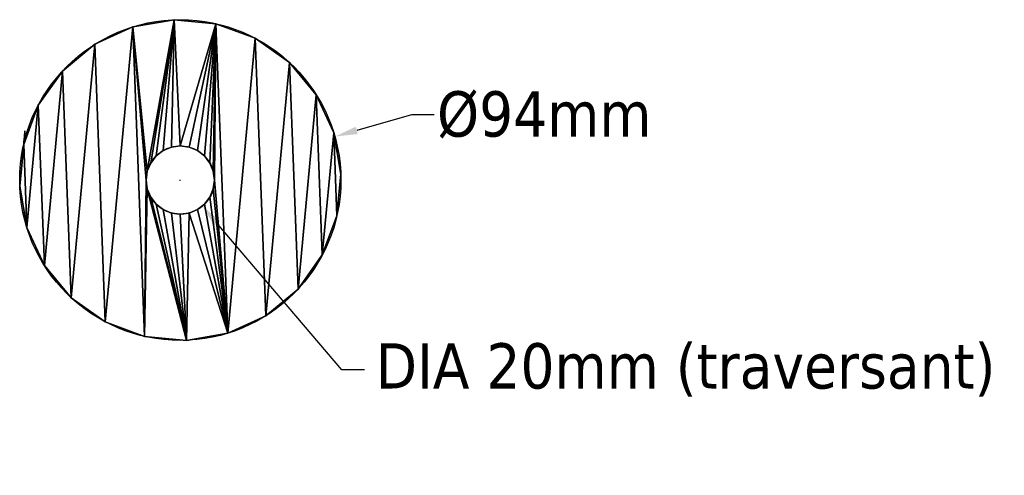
# Model space of a CAD drawing. Extents: x -97 to 191, y -136 to -3.
import ezdxf

# ---------------------------------------------------------------- set-up
doc = ezdxf.new("R2010")
doc.units = 0
doc.layers.get('0').update_dxf_attribs({"color": 13, "linetype": 'CONTINUOUS'})
doc.layers.get('DEFPOINTS').update_dxf_attribs({"linetype": 'CONTINUOUS'})
doc.styles.add('TAHOMA', font='tahoma.ttf')
doc.dimstyles.new('DIMSTYLE1', dxfattribs={"dimtxt": 13.27308051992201, "dimasz": 6.636540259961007, "dimexe": 6.636540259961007, "dimexo": 6.636540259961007, "dimgap": 1.327308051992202, "dimtad": 0, "dimtih": 1, "dimtoh": 1, "dimdec": 0, "dimzin": 0, "dimtxsty": 'TAHOMA', "dimcen": 0.09, "dimazin": 3, "dimtfac": 1, "dimtdec": 4, "dimtofl": 0, "dimtmove": 0, "dimatfit": 3, "dimtolj": 1, "dimtzin": 0})

# ---------------------------------------------------------------- blocks, each defined once
blk = doc.blocks.new('*D2')
at = {"color": 0}
for p, q in [((-50.45009659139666, -49.61955029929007), (-50.27009659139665, -49.61955029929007)), ((-50.36009659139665, -49.70955029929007), (-50.36009659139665, -49.52955029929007)), ((-3.112244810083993, -105.2590266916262), (-39.59151612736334, -62.3007232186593)), ((3.524295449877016, -105.2590266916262), (-3.112244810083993, -105.2590266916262))]:
    blk.add_line(p, q, dxfattribs=at)
blk.add_solid([(-38.7484009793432, -61.58476789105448), (-40.43463127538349, -63.01667854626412), (-43.88724809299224, -57.24203233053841)], dxfattribs=at)
at = {"layer": 'DEFPOINTS', "color": 0}
for p in [(-56.83294508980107, -41.99706826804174), (-43.88724809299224, -57.24203233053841)]:
    blk.add_point(p, dxfattribs=at)
at = {"color": 0, "insert": (97.52425169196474, -105.2590266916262), "char_height": 13.27308051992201, "attachment_point": 5, "style": 'TAHOMA'}
blk.add_mtext('\\A1;DIA 20mm (traversant)', dxfattribs=at)
blk = doc.blocks.new('*D3')
at = {"color": 0}
for p, q in [((17.29425030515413, -30.54725509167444), (1.26430757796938, -35.06622266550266)), ((23.93079056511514, -30.54725509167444), (17.29425030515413, -30.54725509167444)), ((-50.45009659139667, -49.61955029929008), (-50.27009659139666, -49.61955029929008)), ((-50.36009659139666, -49.70955029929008), (-50.36009659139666, -49.52955029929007))]:
    blk.add_line(p, q, dxfattribs=at)
blk.add_solid([(0.9641895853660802, -34.0016267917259), (1.564425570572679, -36.13081853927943), (-5.123267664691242, -36.86693062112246)], dxfattribs=at)
at = {"layer": 'DEFPOINTS', "color": 0}
for p in [(-5.123267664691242, -36.86693062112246), (-95.59692551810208, -62.37216997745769)]:
    blk.add_point(p, dxfattribs=at)
at = {"color": 0, "insert": (56.15119352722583, -30.54725509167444), "char_height": 13.27308051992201, "attachment_point": 5, "style": 'TAHOMA'}
blk.add_mtext('\\A1;%%c94mm', dxfattribs=at)

msp = doc.modelspace()

# ---------------------------------------------------------------- linework, layer by layer
for p, q in [((-52.13868331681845, -2.653215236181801, 135), (-52.13868331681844, -2.653215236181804, 635)), ((-64.2338614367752, -4.713886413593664, 135), (-64.23386143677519, -4.713886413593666, 635)), ((-39.92229745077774, -3.793222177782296, 135), (-39.92229745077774, -3.793222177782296, 635)), ((-28.41723034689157, -8.056217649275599, 135), (-28.41723034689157, -8.056217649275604, 635)), ((-75.38356540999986, -9.8348043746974, 135), (-75.38356540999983, -9.83480437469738, 635)), ((-18.40753331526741, -15.15168555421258, 135), (-18.40753331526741, -15.15168555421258, 635)), ((-84.82796133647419, -17.66698702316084, 135), (-84.82796133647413, -17.6669870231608, 635)), ((-10.57535066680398, -24.59608148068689, 135), (-10.57535066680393, -24.59608148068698, 635)), ((-91.92342924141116, -27.676684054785, 135), (-91.92342924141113, -27.67668405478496, 635)), ((-5.45443270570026, -35.74578545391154, 135), (-5.454432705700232, -35.74578545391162, 635)), ((-96.18642471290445, -39.18175115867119, 135), (-96.18642471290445, -39.18175115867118, 181)), ((-96.18642471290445, -39.18175115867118, 181), (-96.18642471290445, -39.18175115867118, 189)), ((-96.18642471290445, -39.18175115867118, 189), (-96.18642471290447, -39.18175115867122, 580.8874935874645)), ((-96.18642471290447, -39.18175115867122, 580.8874935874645), (-96.18642471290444, -39.18175115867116, 588.8874935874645)), ((-96.18642471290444, -39.18175115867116, 588.8874935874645), (-96.18642471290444, -39.18175115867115, 635)), ((-52.94828704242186, -39.96029203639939, 135), (-52.94828704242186, -39.96029203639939, 635)), ((-50.36009659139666, -39.61955029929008, 135), (-50.36009659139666, -39.61955029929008, 635)), ((-47.77190614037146, -39.96029203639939, 135), (-47.77190614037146, -39.96029203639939, 635)), ((-57.43116440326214, -42.54848248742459, 135), (-57.43116440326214, -42.54848248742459, 635)), ((-55.36009659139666, -40.95929626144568, 135), (-55.36009659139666, -40.95929626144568, 635)), ((-45.36009659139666, -40.95929626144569, 135), (-45.36009659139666, -40.95929626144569, 635)), ((-43.28902877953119, -42.54848248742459, 135), (-43.28902877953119, -42.54848248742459, 635)), ((-59.02035062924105, -44.61955029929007, 135), (-59.02035062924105, -44.61955029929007, 635)), ((-41.69984255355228, -44.61955029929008, 135), (-41.69984255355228, -44.61955029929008, 635)), ((-60.01935485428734, -47.03135984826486, 135), (-60.01935485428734, -47.03135984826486, 635)), ((-40.70083832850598, -47.03135984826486, 135), (-40.70083832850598, -47.03135984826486, 635)), ((-3.393761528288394, -47.84096357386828, 135), (-3.393761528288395, -47.84096357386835, 635)), ((-97.32643165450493, -51.3981370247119, 135), (-97.32643165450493, -51.39813702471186, 635)), ((-60.36009659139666, -49.61955029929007, 135), (-60.36009659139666, -49.61955029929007, 635)), ((-40.36009659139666, -49.61955029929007, 135), (-40.36009659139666, -49.61955029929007, 635)), ((-60.01935485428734, -52.20774075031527, 135), (-60.01935485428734, -52.20774075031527, 635)), ((-59.02035062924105, -54.61955029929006, 135), (-59.02035062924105, -54.61955029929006, 635)), ((-41.69984255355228, -54.61955029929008, 135), (-41.69984255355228, -54.61955029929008, 635)), ((-40.70083832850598, -52.20774075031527, 135), (-40.70083832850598, -52.20774075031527, 635)), ((-57.43116440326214, -56.69061811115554, 135), (-57.43116440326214, -56.69061811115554, 635)), ((-43.28902877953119, -56.69061811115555, 135), (-43.28902877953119, -56.69061811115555, 635)), ((-55.36009659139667, -58.27980433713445, 135), (-55.36009659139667, -58.27980433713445, 635)), ((-52.94828704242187, -59.27880856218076, 135), (-52.94828704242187, -59.27880856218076, 635)), ((-50.36009659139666, -59.61955029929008, 135), (-50.36009659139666, -59.61955029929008, 635)), ((-47.77190614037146, -59.27880856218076, 135), (-47.77190614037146, -59.27880856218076, 635)), ((-45.36009659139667, -58.27980433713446, 135), (-45.36009659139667, -58.27980433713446, 635)), ((-4.53376846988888, -60.05734943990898, 135), (-4.533768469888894, -60.05734943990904, 635)), ((-95.26576047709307, -63.49331514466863, 135), (-95.26576047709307, -63.49331514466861, 635)), ((-8.79676394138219, -71.56241654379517, 135), (-8.796763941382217, -71.5624165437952, 635)), ((-90.14484251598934, -74.64301911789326, 135), (-90.14484251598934, -74.64301911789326, 635)), ((-15.89223184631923, -81.57211357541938, 135), (-15.89223184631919, -81.57211357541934, 635)), ((-82.31265986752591, -84.08741504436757, 135), (-82.31265986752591, -84.08741504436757, 635)), ((-72.30296283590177, -91.18288294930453, 135), (-72.30296283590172, -91.18288294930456, 635)), ((-25.33662777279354, -89.40429622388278, 135), (-25.33662777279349, -89.40429622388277, 635)), ((-36.48633174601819, -94.5252141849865, 135), (-36.48633174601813, -94.52521418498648, 635)), ((-60.7978957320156, -95.44587842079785, 135), (-60.79789573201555, -95.44587842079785, 635)), ((-48.58150986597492, -96.58588536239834, 135), (-48.58150986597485, -96.58588536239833, 635))]:
    msp.add_line(p, q)
msp.add_polyline3d([(-96.18642471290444, -39.18175115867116, 588.8874935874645), (-96.28261654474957, -40.2125488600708, 588.7511968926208), (-96.37225306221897, -41.1730994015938, 588.3515952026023), (-96.44922568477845, -41.99794285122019, 587.7159207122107), (-96.50828885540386, -42.63086749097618, 586.8874935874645), (-96.54541751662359, -43.02874055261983, 585.9227697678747), (-96.55808141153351, -43.16444764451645, 584.8874935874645), (-96.54541751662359, -43.02874055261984, 583.8522174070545), (-96.50828885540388, -42.63086749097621, 582.8874935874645), (-96.44922568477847, -41.99794285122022, 582.0590664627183), (-96.37225306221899, -41.17309940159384, 581.4233919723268), (-96.28261654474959, -40.21254886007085, 581.0237902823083), (-96.18642471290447, -39.18175115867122, 580.8874935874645), (-96.09023288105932, -38.15095345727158, 581.0237902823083), (-96.00059636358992, -37.19040291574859, 581.4233919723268), (-95.92362374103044, -36.3655594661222, 582.0590664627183), (-95.86456057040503, -35.7326348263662, 582.8874935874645), (-95.82743190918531, -35.33476176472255, 583.8522174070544), (-95.81476801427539, -35.19905467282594, 584.8874935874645), (-95.82743190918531, -35.33476176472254, 585.9227697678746), (-95.86456057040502, -35.73263482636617, 586.8874935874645), (-95.92362374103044, -36.36555946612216, 587.7159207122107), (-96.0005963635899, -37.19040291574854, 588.3515952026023), (-96.09023288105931, -38.15095345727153, 588.7511968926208), (-96.18642471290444, -39.18175115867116, 588.8874935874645)], close=True)
for centre, radius in [((-50.36009659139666, -49.61955029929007, 135), 47), ((-50.36009659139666, -49.61955029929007, 635), 47), ((-50.36009659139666, -49.61955029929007, 135), 10), ((-50.36009659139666, -49.61955029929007, 635), 10)]:
    msp.add_circle(centre, radius)
at = {"extrusion": (0.9956741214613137, -0.0929141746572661, 0)}
msp.add_circle((-47.94933792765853, 185, -92.12979385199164), 4, dxfattribs=at)

# ---------------------------------------------------------------- dimensions: what is measured, and where the dimension line sits
at = {"color": 250}
dim = msp.add_diameter_dim_2p(p1=(-95.59692551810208, -62.37216997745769, 25), p2=(-5.123267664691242, -36.86693062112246, 25), dimstyle='DIMSTYLE1', override={"dimpost": 'mm'}, dxfattribs=at)
dim.commit()
dim.dimension.update_dxf_attribs({"geometry": '*D3', "text_midpoint": (56.15119352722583, -30.54725509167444, 25), "dimtype": 163})
dim = msp.add_diameter_dim_2p(p1=(-56.83294508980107, -41.99706826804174, 25), p2=(-43.88724809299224, -57.24203233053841, 25), text='DIA 20mm (traversant)', dimstyle='DIMSTYLE1', override={"dimpost": 'mm'}, dxfattribs=at)
dim.commit()
dim.dimension.update_dxf_attribs({"geometry": '*D2', "text_midpoint": (97.52425169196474, -105.2590266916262, 25), "dimtype": 163})

# ---------------------------------------------------------------- meshes
mesh = msp.add_polyface()
corners = [(-96.18642471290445, -39.18175115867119, 135), (-95.26576047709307, -63.49331514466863, 135), (-97.32643165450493, -51.3981370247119, 135), (-91.92342924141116, -27.676684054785, 135), (-90.14484251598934, -74.64301911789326, 135), (-84.82796133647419, -17.66698702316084, 135), (-82.31265986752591, -84.08741504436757, 135), (-75.38356540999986, -9.8348043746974, 135), (-72.30296283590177, -91.18288294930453, 135), (-64.2338614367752, -4.713886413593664, 135), (-60.7978957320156, -95.44587842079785, 135), (-60.36009659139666, -49.61955029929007, 135), (-60.01935485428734, -47.03135984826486, 135), (-52.13868331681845, -2.653215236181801, 135), (-59.02035062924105, -44.61955029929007, 135), (-57.43116440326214, -42.54848248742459, 135), (-55.36009659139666, -40.95929626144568, 135), (-52.94828704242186, -39.96029203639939, 135), (-50.36009659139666, -39.61955029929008, 135), (-39.92229745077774, -3.793222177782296, 135), (-47.77190614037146, -39.96029203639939, 135), (-45.36009659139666, -40.95929626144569, 135), (-43.28902877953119, -42.54848248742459, 135), (-41.69984255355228, -44.61955029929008, 135), (-40.70083832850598, -47.03135984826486, 135), (-40.36009659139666, -49.61955029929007, 135), (-60.01935485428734, -52.20774075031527, 135), (-48.58150986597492, -96.58588536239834, 135), (-59.02035062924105, -54.61955029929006, 135), (-57.43116440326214, -56.69061811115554, 135), (-55.36009659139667, -58.27980433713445, 135), (-52.94828704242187, -59.27880856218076, 135), (-50.36009659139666, -59.61955029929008, 135), (-47.77190614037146, -59.27880856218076, 135), (-36.48633174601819, -94.5252141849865, 135), (-45.36009659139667, -58.27980433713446, 135), (-43.28902877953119, -56.69061811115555, 135), (-41.69984255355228, -54.61955029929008, 135), (-40.70083832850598, -52.20774075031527, 135), (-28.41723034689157, -8.056217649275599, 135), (-25.33662777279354, -89.40429622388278, 135), (-18.40753331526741, -15.15168555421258, 135), (-15.89223184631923, -81.57211357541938, 135), (-10.57535066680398, -24.59608148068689, 135), (-8.79676394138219, -71.56241654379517, 135), (-5.45443270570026, -35.74578545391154, 135), (-4.53376846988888, -60.05734943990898, 135), (-3.393761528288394, -47.84096357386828, 135)]
mesh.append_faces([[corners[k] for k in face] for face in [(0, 1, 2), (46, 45, 47)]], dxfattribs={"vtx0": -1})
mesh.append_faces([[corners[k] for k in face] for face in [(1, 3, 4), (4, 5, 6), (6, 7, 8), (8, 9, 10), (11, 9, 12), (12, 13, 14), (14, 13, 15), (15, 13, 16), (16, 13, 17), (17, 13, 18), (18, 19, 20), (20, 19, 21), (21, 19, 22), (22, 19, 23), (23, 19, 24), (24, 19, 25), (10, 26, 27), (26, 10, 11), (27, 33, 34), (34, 39, 40), (40, 41, 42), (42, 43, 44), (44, 45, 46)]], dxfattribs={"vtx0": -1, "vtx1": -1})
mesh.append_faces([[corners[k] for k in face] for face in [(10, 9, 11), (34, 25, 19)]], dxfattribs={"vtx0": -1, "vtx1": -1, "vtx2": -1})
mesh.append_faces([[corners[k] for k in face] for face in [(1, 0, 3), (4, 3, 5), (6, 5, 7), (8, 7, 9), (12, 9, 13), (18, 13, 19), (27, 26, 28), (27, 28, 29), (27, 29, 30), (27, 30, 31), (27, 31, 32), (27, 32, 33), (34, 33, 35), (34, 35, 36), (34, 36, 37), (34, 37, 38), (34, 38, 25), (34, 19, 39), (40, 39, 41), (42, 41, 43), (44, 43, 45)]], dxfattribs={"vtx0": -1, "vtx2": -1})
mesh = msp.add_polyface()
corners = [(-60.79789573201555, -95.44587842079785, 635), (-60.01935485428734, -52.20774075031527, 635), (-60.36009659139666, -49.61955029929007, 635), (-48.58150986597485, -96.58588536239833, 635), (-59.02035062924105, -54.61955029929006, 635), (-57.43116440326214, -56.69061811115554, 635), (-55.36009659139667, -58.27980433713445, 635), (-52.94828704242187, -59.27880856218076, 635), (-50.36009659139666, -59.61955029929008, 635), (-47.77190614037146, -59.27880856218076, 635), (-36.48633174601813, -94.52521418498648, 635), (-45.36009659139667, -58.27980433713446, 635), (-43.28902877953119, -56.69061811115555, 635), (-41.69984255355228, -54.61955029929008, 635), (-40.70083832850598, -52.20774075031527, 635), (-40.36009659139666, -49.61955029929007, 635), (-39.92229745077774, -3.793222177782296, 635), (-28.41723034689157, -8.056217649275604, 635), (-25.33662777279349, -89.40429622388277, 635), (-18.40753331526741, -15.15168555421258, 635), (-15.89223184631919, -81.57211357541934, 635), (-10.57535066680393, -24.59608148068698, 635), (-8.796763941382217, -71.5624165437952, 635), (-5.454432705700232, -35.74578545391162, 635), (-4.533768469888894, -60.05734943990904, 635), (-3.393761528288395, -47.84096357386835, 635), (-95.26576047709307, -63.49331514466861, 635), (-96.18642471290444, -39.18175115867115, 635), (-97.32643165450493, -51.39813702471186, 635), (-91.92342924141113, -27.67668405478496, 635), (-90.14484251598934, -74.64301911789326, 635), (-84.82796133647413, -17.6669870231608, 635), (-82.31265986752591, -84.08741504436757, 635), (-75.38356540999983, -9.83480437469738, 635), (-72.30296283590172, -91.18288294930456, 635), (-64.23386143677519, -4.713886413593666, 635), (-60.01935485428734, -47.03135984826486, 635), (-52.13868331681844, -2.653215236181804, 635), (-59.02035062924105, -44.61955029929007, 635), (-57.43116440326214, -42.54848248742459, 635), (-55.36009659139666, -40.95929626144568, 635), (-52.94828704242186, -39.96029203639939, 635), (-50.36009659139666, -39.61955029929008, 635), (-47.77190614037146, -39.96029203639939, 635), (-45.36009659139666, -40.95929626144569, 635), (-43.28902877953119, -42.54848248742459, 635), (-41.69984255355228, -44.61955029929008, 635), (-40.70083832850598, -47.03135984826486, 635)]
mesh.append_faces([[corners[k] for k in face] for face in [(23, 24, 25), (26, 27, 28)]], dxfattribs={"vtx0": -1})
mesh.append_faces([[corners[k] for k in face] for face in [(1, 3, 4), (4, 3, 5), (5, 3, 6), (6, 3, 7), (7, 3, 8), (8, 3, 9), (9, 10, 11), (11, 10, 12), (12, 10, 13), (13, 10, 14), (14, 10, 15), (16, 10, 17), (17, 18, 19), (19, 20, 21), (21, 22, 23), (27, 26, 29), (29, 30, 31), (31, 32, 33), (33, 34, 35), (35, 36, 37), (37, 42, 16)]], dxfattribs={"vtx0": -1, "vtx1": -1})
mesh.append_faces([[corners[k] for k in face] for face in [(15, 10, 16), (35, 0, 2)]], dxfattribs={"vtx0": -1, "vtx1": -1, "vtx2": -1})
mesh.append_faces([[corners[k] for k in face] for face in [(0, 1, 2), (1, 0, 3), (9, 3, 10), (17, 10, 18), (19, 18, 20), (21, 20, 22), (23, 22, 24), (29, 26, 30), (31, 30, 32), (33, 32, 34), (35, 34, 0), (35, 2, 36), (37, 36, 38), (37, 38, 39), (37, 39, 40), (37, 40, 41), (37, 41, 42), (16, 42, 43), (16, 43, 44), (16, 44, 45), (16, 45, 46), (16, 46, 47), (16, 47, 15)]], dxfattribs={"vtx0": -1, "vtx2": -1})
mesh = msp.add_polyface()
corners = [(-64.23386143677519, -4.713886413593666, 635), (-52.13868331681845, -2.653215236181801, 135), (-64.2338614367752, -4.713886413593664, 135), (-52.13868331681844, -2.653215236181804, 635)]
mesh.append_faces([[corners[k] for k in face] for face in [(0, 1, 2), (1, 0, 3)]], dxfattribs={"vtx0": -1})
mesh = msp.add_polyface()
corners = [(-52.13868331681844, -2.653215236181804, 635), (-39.92229745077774, -3.793222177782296, 135), (-52.13868331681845, -2.653215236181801, 135), (-39.92229745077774, -3.793222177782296, 635)]
mesh.append_faces([[corners[k] for k in face] for face in [(0, 1, 2), (1, 0, 3)]], dxfattribs={"vtx0": -1})
mesh = msp.add_polyface()
corners = [(-75.38356540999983, -9.83480437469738, 635), (-64.2338614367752, -4.713886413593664, 135), (-75.38356540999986, -9.8348043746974, 135), (-64.23386143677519, -4.713886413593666, 635)]
mesh.append_faces([[corners[k] for k in face] for face in [(0, 1, 2), (1, 0, 3)]], dxfattribs={"vtx0": -1})
mesh = msp.add_polyface()
corners = [(-39.92229745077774, -3.793222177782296, 635), (-28.41723034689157, -8.056217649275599, 135), (-39.92229745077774, -3.793222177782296, 135), (-28.41723034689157, -8.056217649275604, 635)]
mesh.append_faces([[corners[k] for k in face] for face in [(0, 1, 2), (1, 0, 3)]], dxfattribs={"vtx0": -1})
mesh = msp.add_polyface()
corners = [(-28.41723034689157, -8.056217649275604, 635), (-18.40753331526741, -15.15168555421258, 135), (-28.41723034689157, -8.056217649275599, 135), (-18.40753331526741, -15.15168555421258, 635)]
mesh.append_faces([[corners[k] for k in face] for face in [(0, 1, 2), (1, 0, 3)]], dxfattribs={"vtx0": -1})
mesh = msp.add_polyface()
corners = [(-84.82796133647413, -17.6669870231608, 635), (-75.38356540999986, -9.8348043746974, 135), (-84.82796133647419, -17.66698702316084, 135), (-75.38356540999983, -9.83480437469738, 635)]
mesh.append_faces([[corners[k] for k in face] for face in [(0, 1, 2), (1, 0, 3)]], dxfattribs={"vtx0": -1})
mesh = msp.add_polyface()
corners = [(-10.57535066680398, -24.59608148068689, 135), (-18.40753331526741, -15.15168555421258, 635), (-10.57535066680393, -24.59608148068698, 635), (-18.40753331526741, -15.15168555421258, 135)]
mesh.append_faces([[corners[k] for k in face] for face in [(0, 1, 2), (1, 0, 3)]], dxfattribs={"vtx0": -1})
mesh = msp.add_polyface()
corners = [(-91.92342924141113, -27.67668405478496, 635), (-84.82796133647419, -17.66698702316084, 135), (-91.92342924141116, -27.676684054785, 135), (-84.82796133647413, -17.6669870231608, 635)]
mesh.append_faces([[corners[k] for k in face] for face in [(0, 1, 2), (1, 0, 3)]], dxfattribs={"vtx0": -1})
mesh = msp.add_polyface()
corners = [(-5.45443270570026, -35.74578545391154, 135), (-10.57535066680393, -24.59608148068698, 635), (-5.454432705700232, -35.74578545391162, 635), (-10.57535066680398, -24.59608148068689, 135)]
mesh.append_faces([[corners[k] for k in face] for face in [(0, 1, 2), (1, 0, 3)]], dxfattribs={"vtx0": -1})
mesh = msp.add_polyface()
corners = [(-96.18642471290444, -39.18175115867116, 588.8874935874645), (-96.18642471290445, -39.18175115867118, 189), (-96.18642471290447, -39.18175115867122, 580.8874935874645), (-96.18642471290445, -39.18175115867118, 181), (-91.92342924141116, -27.676684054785, 135), (-96.18642471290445, -39.18175115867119, 135), (-96.18642471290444, -39.18175115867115, 635), (-91.92342924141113, -27.67668405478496, 635)]
mesh.append_faces([[corners[k] for k in face] for face in [(0, 1, 2), (3, 4, 5), (4, 6, 7)]], dxfattribs={"vtx0": -1})
mesh.append_faces([[corners[k] for k in face] for face in [(1, 0, 3)]], dxfattribs={"vtx0": -1, "vtx1": -1})
mesh.append_faces([[corners[k] for k in face] for face in [(4, 3, 0)]], dxfattribs={"vtx0": -1, "vtx1": -1, "vtx2": -1})
mesh.append_faces([[corners[k] for k in face] for face in [(4, 0, 6)]], dxfattribs={"vtx0": -1, "vtx2": -1})
mesh = msp.add_polyface()
corners = [(-96.09023288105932, -38.15095345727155, 188.8637033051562), (-96.18642471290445, -39.18175115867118, 181), (-96.18642471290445, -39.18175115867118, 189), (-96.09023288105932, -38.15095345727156, 181.1362966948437), (-96.00059636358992, -37.19040291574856, 181.5358983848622), (-96.00059636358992, -37.19040291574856, 188.4641016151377), (-95.92362374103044, -36.36555946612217, 182.1715728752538), (-95.92362374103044, -36.36555946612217, 187.8284271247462), (-95.86456057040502, -35.73263482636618, 187), (-95.86456057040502, -35.73263482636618, 183), (-95.82743190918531, -35.33476176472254, 186.0352761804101), (-95.82743190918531, -35.33476176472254, 183.9647238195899), (-95.81476801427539, -35.19905467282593, 185)]
mesh.append_faces([[corners[k] for k in face] for face in [(0, 1, 2), (11, 10, 12)]], dxfattribs={"vtx0": -1})
mesh.append_faces([[corners[k] for k in face] for face in [(1, 0, 3), (3, 0, 4), (4, 5, 6), (6, 8, 9), (9, 10, 11)]], dxfattribs={"vtx0": -1, "vtx1": -1})
mesh.append_faces([[corners[k] for k in face] for face in [(4, 0, 5), (6, 5, 7), (6, 7, 8), (9, 8, 10)]], dxfattribs={"vtx0": -1, "vtx2": -1})
mesh = msp.add_polyface()
corners = [(-96.18642471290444, -39.18175115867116, 588.8874935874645), (-96.09023288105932, -38.15095345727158, 581.0237902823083), (-96.18642471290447, -39.18175115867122, 580.8874935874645), (-96.09023288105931, -38.15095345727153, 588.7511968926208), (-96.00059636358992, -37.19040291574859, 581.4233919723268), (-96.0005963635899, -37.19040291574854, 588.3515952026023), (-95.92362374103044, -36.3655594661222, 582.0590664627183), (-95.92362374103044, -36.36555946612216, 587.7159207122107), (-95.86456057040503, -35.7326348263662, 582.8874935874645), (-95.86456057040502, -35.73263482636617, 586.8874935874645), (-95.82743190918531, -35.33476176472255, 583.8522174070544), (-95.82743190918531, -35.33476176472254, 585.9227697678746), (-95.81476801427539, -35.19905467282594, 584.8874935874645)]
mesh.append_faces([[corners[k] for k in face] for face in [(0, 1, 2), (10, 11, 12)]], dxfattribs={"vtx0": -1})
mesh.append_faces([[corners[k] for k in face] for face in [(1, 3, 4), (4, 5, 6), (6, 7, 8), (8, 9, 10)]], dxfattribs={"vtx0": -1, "vtx1": -1})
mesh.append_faces([[corners[k] for k in face] for face in [(1, 0, 3), (4, 3, 5), (6, 5, 7), (8, 7, 9), (10, 9, 11)]], dxfattribs={"vtx0": -1, "vtx2": -1})
mesh = msp.add_polyface()
corners = [(-3.393761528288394, -47.84096357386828, 135), (-5.454432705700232, -35.74578545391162, 635), (-3.393761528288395, -47.84096357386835, 635), (-5.45443270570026, -35.74578545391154, 135)]
mesh.append_faces([[corners[k] for k in face] for face in [(0, 1, 2), (1, 0, 3)]], dxfattribs={"vtx0": -1})
mesh = msp.add_polyface()
corners = [(-96.18642471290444, -39.18175115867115, 635), (-96.55808141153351, -43.16444764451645, 584.8874935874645), (-97.32643165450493, -51.39813702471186, 635), (-96.54541751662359, -43.02874055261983, 585.9227697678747), (-96.50828885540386, -42.63086749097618, 586.8874935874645), (-96.44922568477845, -41.99794285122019, 587.7159207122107), (-96.37225306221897, -41.1730994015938, 588.3515952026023), (-96.28261654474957, -40.2125488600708, 588.7511968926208), (-96.18642471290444, -39.18175115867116, 588.8874935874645), (-96.54541751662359, -43.02874055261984, 583.8522174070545), (-96.55808141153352, -43.16444764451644, 185), (-96.54541751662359, -43.02874055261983, 186.0352761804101), (-96.50828885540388, -42.63086749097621, 582.8874935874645), (-96.50828885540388, -42.63086749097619, 187), (-96.44922568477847, -41.99794285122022, 582.0590664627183), (-96.44922568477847, -41.99794285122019, 187.8284271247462), (-96.37225306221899, -41.17309940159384, 581.4233919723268), (-96.37225306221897, -41.17309940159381, 188.4641016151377), (-96.28261654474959, -40.21254886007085, 581.0237902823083), (-96.28261654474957, -40.21254886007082, 188.8637033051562), (-96.18642471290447, -39.18175115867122, 580.8874935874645), (-96.18642471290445, -39.18175115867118, 189), (-97.32643165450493, -51.3981370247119, 135), (-96.18642471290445, -39.18175115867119, 135), (-96.54541751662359, -43.02874055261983, 183.9647238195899), (-96.50828885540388, -42.63086749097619, 183), (-96.44922568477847, -41.99794285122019, 182.1715728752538), (-96.37225306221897, -41.17309940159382, 181.5358983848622), (-96.28261654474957, -40.21254886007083, 181.1362966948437), (-96.18642471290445, -39.18175115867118, 181)]
mesh.append_faces([[corners[k] for k in face] for face in [(7, 0, 8), (19, 20, 21), (23, 28, 29)]], dxfattribs={"vtx0": -1})
mesh.append_faces([[corners[k] for k in face] for face in [(0, 1, 2), (1, 0, 3), (3, 0, 4), (4, 0, 5), (5, 0, 6), (6, 0, 7), (9, 10, 1), (10, 9, 11), (11, 12, 13), (13, 14, 15), (15, 16, 17), (17, 18, 19), (22, 10, 23)]], dxfattribs={"vtx0": -1, "vtx1": -1})
mesh.append_faces([[corners[k] for k in face] for face in [(10, 2, 1)]], dxfattribs={"vtx0": -1, "vtx1": -1, "vtx2": -1})
mesh.append_faces([[corners[k] for k in face] for face in [(11, 9, 12), (13, 12, 14), (15, 14, 16), (17, 16, 18), (19, 18, 20), (10, 22, 2), (23, 10, 24), (23, 24, 25), (23, 25, 26), (23, 26, 27), (23, 27, 28)]], dxfattribs={"vtx0": -1, "vtx2": -1})
mesh = msp.add_polyface()
corners = [(-96.54541751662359, -43.02874055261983, 186.0352761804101), (-96.54541751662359, -43.02874055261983, 183.9647238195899), (-96.55808141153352, -43.16444764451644, 185), (-96.50828885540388, -42.63086749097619, 187), (-96.50828885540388, -42.63086749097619, 183), (-96.44922568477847, -41.99794285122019, 187.8284271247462), (-96.44922568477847, -41.99794285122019, 182.1715728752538), (-96.37225306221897, -41.17309940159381, 188.4641016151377), (-96.37225306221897, -41.17309940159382, 181.5358983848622), (-96.28261654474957, -40.21254886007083, 181.1362966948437), (-96.28261654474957, -40.21254886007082, 188.8637033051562), (-96.18642471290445, -39.18175115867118, 181), (-96.18642471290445, -39.18175115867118, 189)]
mesh.append_faces([[corners[k] for k in face] for face in [(0, 1, 2), (11, 10, 12)]], dxfattribs={"vtx0": -1})
mesh.append_faces([[corners[k] for k in face] for face in [(1, 3, 4), (4, 5, 6), (6, 7, 8), (8, 7, 9), (9, 10, 11)]], dxfattribs={"vtx0": -1, "vtx1": -1})
mesh.append_faces([[corners[k] for k in face] for face in [(1, 0, 3), (4, 3, 5), (6, 5, 7), (9, 7, 10)]], dxfattribs={"vtx0": -1, "vtx2": -1})
mesh = msp.add_polyface()
corners = [(-96.54541751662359, -43.02874055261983, 585.9227697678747), (-96.54541751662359, -43.02874055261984, 583.8522174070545), (-96.55808141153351, -43.16444764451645, 584.8874935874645), (-96.50828885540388, -42.63086749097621, 582.8874935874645), (-96.50828885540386, -42.63086749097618, 586.8874935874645), (-96.44922568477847, -41.99794285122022, 582.0590664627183), (-96.44922568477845, -41.99794285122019, 587.7159207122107), (-96.37225306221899, -41.17309940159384, 581.4233919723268), (-96.37225306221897, -41.1730994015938, 588.3515952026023), (-96.28261654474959, -40.21254886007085, 581.0237902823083), (-96.28261654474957, -40.2125488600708, 588.7511968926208), (-96.18642471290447, -39.18175115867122, 580.8874935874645), (-96.18642471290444, -39.18175115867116, 588.8874935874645)]
mesh.append_faces([[corners[k] for k in face] for face in [(0, 1, 2), (11, 10, 12)]], dxfattribs={"vtx0": -1})
mesh.append_faces([[corners[k] for k in face] for face in [(1, 0, 3), (3, 4, 5), (5, 6, 7), (7, 8, 9), (9, 10, 11)]], dxfattribs={"vtx0": -1, "vtx1": -1})
mesh.append_faces([[corners[k] for k in face] for face in [(3, 0, 4), (5, 4, 6), (7, 6, 8), (9, 8, 10)]], dxfattribs={"vtx0": -1, "vtx2": -1})
mesh = msp.add_polyface()
corners = [(-52.94828704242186, -39.96029203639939, 635), (-55.36009659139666, -40.95929626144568, 135), (-52.94828704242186, -39.96029203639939, 135), (-55.36009659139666, -40.95929626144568, 635)]
mesh.append_faces([[corners[k] for k in face] for face in [(0, 1, 2), (1, 0, 3)]], dxfattribs={"vtx0": -1})
mesh = msp.add_polyface()
corners = [(-50.36009659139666, -39.61955029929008, 635), (-52.94828704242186, -39.96029203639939, 135), (-50.36009659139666, -39.61955029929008, 135), (-52.94828704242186, -39.96029203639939, 635)]
mesh.append_faces([[corners[k] for k in face] for face in [(0, 1, 2), (1, 0, 3)]], dxfattribs={"vtx0": -1})
mesh = msp.add_polyface()
corners = [(-47.77190614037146, -39.96029203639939, 635), (-50.36009659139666, -39.61955029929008, 135), (-47.77190614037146, -39.96029203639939, 135), (-50.36009659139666, -39.61955029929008, 635)]
mesh.append_faces([[corners[k] for k in face] for face in [(0, 1, 2), (1, 0, 3)]], dxfattribs={"vtx0": -1})
mesh = msp.add_polyface()
corners = [(-45.36009659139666, -40.95929626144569, 635), (-47.77190614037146, -39.96029203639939, 135), (-45.36009659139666, -40.95929626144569, 135), (-47.77190614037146, -39.96029203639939, 635)]
mesh.append_faces([[corners[k] for k in face] for face in [(0, 1, 2), (1, 0, 3)]], dxfattribs={"vtx0": -1})
mesh = msp.add_polyface()
corners = [(-57.43116440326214, -42.54848248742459, 135), (-59.02035062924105, -44.61955029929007, 635), (-59.02035062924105, -44.61955029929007, 135), (-57.43116440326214, -42.54848248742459, 635)]
mesh.append_faces([[corners[k] for k in face] for face in [(0, 1, 2), (1, 0, 3)]], dxfattribs={"vtx0": -1})
mesh = msp.add_polyface()
corners = [(-55.36009659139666, -40.95929626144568, 635), (-57.43116440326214, -42.54848248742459, 135), (-55.36009659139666, -40.95929626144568, 135), (-57.43116440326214, -42.54848248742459, 635)]
mesh.append_faces([[corners[k] for k in face] for face in [(0, 1, 2), (1, 0, 3)]], dxfattribs={"vtx0": -1})
mesh = msp.add_polyface()
corners = [(-43.28902877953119, -42.54848248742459, 635), (-45.36009659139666, -40.95929626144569, 135), (-43.28902877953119, -42.54848248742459, 135), (-45.36009659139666, -40.95929626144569, 635)]
mesh.append_faces([[corners[k] for k in face] for face in [(0, 1, 2), (1, 0, 3)]], dxfattribs={"vtx0": -1})
mesh = msp.add_polyface()
corners = [(-43.28902877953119, -42.54848248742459, 635), (-41.69984255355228, -44.61955029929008, 135), (-41.69984255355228, -44.61955029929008, 635), (-43.28902877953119, -42.54848248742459, 135)]
mesh.append_faces([[corners[k] for k in face] for face in [(0, 1, 2), (1, 0, 3)]], dxfattribs={"vtx0": -1})
mesh = msp.add_polyface()
corners = [(-59.02035062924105, -44.61955029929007, 135), (-60.01935485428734, -47.03135984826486, 635), (-60.01935485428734, -47.03135984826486, 135), (-59.02035062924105, -44.61955029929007, 635)]
mesh.append_faces([[corners[k] for k in face] for face in [(0, 1, 2), (1, 0, 3)]], dxfattribs={"vtx0": -1})
mesh = msp.add_polyface()
corners = [(-41.69984255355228, -44.61955029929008, 635), (-40.70083832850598, -47.03135984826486, 135), (-40.70083832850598, -47.03135984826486, 635), (-41.69984255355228, -44.61955029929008, 135)]
mesh.append_faces([[corners[k] for k in face] for face in [(0, 1, 2), (1, 0, 3)]], dxfattribs={"vtx0": -1})
mesh = msp.add_polyface()
corners = [(-60.01935485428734, -47.03135984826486, 135), (-60.36009659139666, -49.61955029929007, 635), (-60.36009659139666, -49.61955029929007, 135), (-60.01935485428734, -47.03135984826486, 635)]
mesh.append_faces([[corners[k] for k in face] for face in [(0, 1, 2), (1, 0, 3)]], dxfattribs={"vtx0": -1})
mesh = msp.add_polyface()
corners = [(-40.70083832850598, -47.03135984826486, 635), (-40.36009659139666, -49.61955029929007, 135), (-40.36009659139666, -49.61955029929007, 635), (-40.70083832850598, -47.03135984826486, 135)]
mesh.append_faces([[corners[k] for k in face] for face in [(0, 1, 2), (1, 0, 3)]], dxfattribs={"vtx0": -1})
mesh = msp.add_polyface()
corners = [(-4.53376846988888, -60.05734943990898, 135), (-3.393761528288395, -47.84096357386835, 635), (-4.533768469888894, -60.05734943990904, 635), (-3.393761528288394, -47.84096357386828, 135)]
mesh.append_faces([[corners[k] for k in face] for face in [(0, 1, 2), (1, 0, 3)]], dxfattribs={"vtx0": -1})
mesh = msp.add_polyface()
corners = [(-95.26576047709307, -63.49331514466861, 635), (-97.32643165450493, -51.3981370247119, 135), (-95.26576047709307, -63.49331514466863, 135), (-97.32643165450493, -51.39813702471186, 635)]
mesh.append_faces([[corners[k] for k in face] for face in [(0, 1, 2), (1, 0, 3)]], dxfattribs={"vtx0": -1})
mesh = msp.add_polyface()
corners = [(-60.36009659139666, -49.61955029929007, 135), (-60.01935485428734, -52.20774075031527, 635), (-60.01935485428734, -52.20774075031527, 135), (-60.36009659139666, -49.61955029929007, 635)]
mesh.append_faces([[corners[k] for k in face] for face in [(0, 1, 2), (1, 0, 3)]], dxfattribs={"vtx0": -1})
mesh = msp.add_polyface()
corners = [(-40.36009659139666, -49.61955029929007, 635), (-40.70083832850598, -52.20774075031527, 135), (-40.70083832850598, -52.20774075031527, 635), (-40.36009659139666, -49.61955029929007, 135)]
mesh.append_faces([[corners[k] for k in face] for face in [(0, 1, 2), (1, 0, 3)]], dxfattribs={"vtx0": -1})
mesh = msp.add_polyface()
corners = [(-60.01935485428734, -52.20774075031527, 135), (-59.02035062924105, -54.61955029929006, 635), (-59.02035062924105, -54.61955029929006, 135), (-60.01935485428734, -52.20774075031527, 635)]
mesh.append_faces([[corners[k] for k in face] for face in [(0, 1, 2), (1, 0, 3)]], dxfattribs={"vtx0": -1})
mesh = msp.add_polyface()
corners = [(-59.02035062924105, -54.61955029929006, 135), (-57.43116440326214, -56.69061811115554, 635), (-57.43116440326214, -56.69061811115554, 135), (-59.02035062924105, -54.61955029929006, 635)]
mesh.append_faces([[corners[k] for k in face] for face in [(0, 1, 2), (1, 0, 3)]], dxfattribs={"vtx0": -1})
mesh = msp.add_polyface()
corners = [(-41.69984255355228, -54.61955029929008, 635), (-43.28902877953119, -56.69061811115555, 135), (-43.28902877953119, -56.69061811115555, 635), (-41.69984255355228, -54.61955029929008, 135)]
mesh.append_faces([[corners[k] for k in face] for face in [(0, 1, 2), (1, 0, 3)]], dxfattribs={"vtx0": -1})
mesh = msp.add_polyface()
corners = [(-40.70083832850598, -52.20774075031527, 635), (-41.69984255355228, -54.61955029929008, 135), (-41.69984255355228, -54.61955029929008, 635), (-40.70083832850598, -52.20774075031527, 135)]
mesh.append_faces([[corners[k] for k in face] for face in [(0, 1, 2), (1, 0, 3)]], dxfattribs={"vtx0": -1})
mesh = msp.add_polyface()
corners = [(-57.43116440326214, -56.69061811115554, 635), (-55.36009659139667, -58.27980433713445, 135), (-57.43116440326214, -56.69061811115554, 135), (-55.36009659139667, -58.27980433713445, 635)]
mesh.append_faces([[corners[k] for k in face] for face in [(0, 1, 2), (1, 0, 3)]], dxfattribs={"vtx0": -1})
mesh = msp.add_polyface()
corners = [(-45.36009659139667, -58.27980433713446, 635), (-43.28902877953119, -56.69061811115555, 135), (-45.36009659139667, -58.27980433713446, 135), (-43.28902877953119, -56.69061811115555, 635)]
mesh.append_faces([[corners[k] for k in face] for face in [(0, 1, 2), (1, 0, 3)]], dxfattribs={"vtx0": -1})
mesh = msp.add_polyface()
corners = [(-55.36009659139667, -58.27980433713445, 635), (-52.94828704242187, -59.27880856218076, 135), (-55.36009659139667, -58.27980433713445, 135), (-52.94828704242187, -59.27880856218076, 635)]
mesh.append_faces([[corners[k] for k in face] for face in [(0, 1, 2), (1, 0, 3)]], dxfattribs={"vtx0": -1})
mesh = msp.add_polyface()
corners = [(-52.94828704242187, -59.27880856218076, 635), (-50.36009659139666, -59.61955029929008, 135), (-52.94828704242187, -59.27880856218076, 135), (-50.36009659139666, -59.61955029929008, 635)]
mesh.append_faces([[corners[k] for k in face] for face in [(0, 1, 2), (1, 0, 3)]], dxfattribs={"vtx0": -1})
mesh = msp.add_polyface()
corners = [(-50.36009659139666, -59.61955029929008, 635), (-47.77190614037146, -59.27880856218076, 135), (-50.36009659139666, -59.61955029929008, 135), (-47.77190614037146, -59.27880856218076, 635)]
mesh.append_faces([[corners[k] for k in face] for face in [(0, 1, 2), (1, 0, 3)]], dxfattribs={"vtx0": -1})
mesh = msp.add_polyface()
corners = [(-47.77190614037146, -59.27880856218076, 635), (-45.36009659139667, -58.27980433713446, 135), (-47.77190614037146, -59.27880856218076, 135), (-45.36009659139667, -58.27980433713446, 635)]
mesh.append_faces([[corners[k] for k in face] for face in [(0, 1, 2), (1, 0, 3)]], dxfattribs={"vtx0": -1})
mesh = msp.add_polyface()
corners = [(-8.79676394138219, -71.56241654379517, 135), (-4.533768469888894, -60.05734943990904, 635), (-8.796763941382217, -71.5624165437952, 635), (-4.53376846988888, -60.05734943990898, 135)]
mesh.append_faces([[corners[k] for k in face] for face in [(0, 1, 2), (1, 0, 3)]], dxfattribs={"vtx0": -1})
mesh = msp.add_polyface()
corners = [(-95.26576047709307, -63.49331514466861, 635), (-90.14484251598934, -74.64301911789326, 135), (-90.14484251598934, -74.64301911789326, 635), (-95.26576047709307, -63.49331514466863, 135)]
mesh.append_faces([[corners[k] for k in face] for face in [(0, 1, 2), (1, 0, 3)]], dxfattribs={"vtx0": -1})
mesh = msp.add_polyface()
corners = [(-8.79676394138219, -71.56241654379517, 135), (-15.89223184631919, -81.57211357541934, 635), (-15.89223184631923, -81.57211357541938, 135), (-8.796763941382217, -71.5624165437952, 635)]
mesh.append_faces([[corners[k] for k in face] for face in [(0, 1, 2), (1, 0, 3)]], dxfattribs={"vtx0": -1})
mesh = msp.add_polyface()
corners = [(-90.14484251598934, -74.64301911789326, 635), (-82.31265986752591, -84.08741504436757, 135), (-82.31265986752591, -84.08741504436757, 635), (-90.14484251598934, -74.64301911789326, 135)]
mesh.append_faces([[corners[k] for k in face] for face in [(0, 1, 2), (1, 0, 3)]], dxfattribs={"vtx0": -1})
mesh = msp.add_polyface()
corners = [(-15.89223184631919, -81.57211357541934, 635), (-25.33662777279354, -89.40429622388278, 135), (-15.89223184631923, -81.57211357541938, 135), (-25.33662777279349, -89.40429622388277, 635)]
mesh.append_faces([[corners[k] for k in face] for face in [(0, 1, 2), (1, 0, 3)]], dxfattribs={"vtx0": -1})
mesh = msp.add_polyface()
corners = [(-72.30296283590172, -91.18288294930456, 635), (-82.31265986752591, -84.08741504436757, 135), (-72.30296283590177, -91.18288294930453, 135), (-82.31265986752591, -84.08741504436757, 635)]
mesh.append_faces([[corners[k] for k in face] for face in [(0, 1, 2), (1, 0, 3)]], dxfattribs={"vtx0": -1})
mesh = msp.add_polyface()
corners = [(-60.79789573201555, -95.44587842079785, 635), (-72.30296283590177, -91.18288294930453, 135), (-60.7978957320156, -95.44587842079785, 135), (-72.30296283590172, -91.18288294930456, 635)]
mesh.append_faces([[corners[k] for k in face] for face in [(0, 1, 2), (1, 0, 3)]], dxfattribs={"vtx0": -1})
mesh = msp.add_polyface()
corners = [(-25.33662777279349, -89.40429622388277, 635), (-36.48633174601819, -94.5252141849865, 135), (-25.33662777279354, -89.40429622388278, 135), (-36.48633174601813, -94.52521418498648, 635)]
mesh.append_faces([[corners[k] for k in face] for face in [(0, 1, 2), (1, 0, 3)]], dxfattribs={"vtx0": -1})
mesh = msp.add_polyface()
corners = [(-36.48633174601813, -94.52521418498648, 635), (-48.58150986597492, -96.58588536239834, 135), (-36.48633174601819, -94.5252141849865, 135), (-48.58150986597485, -96.58588536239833, 635)]
mesh.append_faces([[corners[k] for k in face] for face in [(0, 1, 2), (1, 0, 3)]], dxfattribs={"vtx0": -1})
mesh = msp.add_polyface()
corners = [(-48.58150986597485, -96.58588536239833, 635), (-60.7978957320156, -95.44587842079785, 135), (-48.58150986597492, -96.58588536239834, 135), (-60.79789573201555, -95.44587842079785, 635)]
mesh.append_faces([[corners[k] for k in face] for face in [(0, 1, 2), (1, 0, 3)]], dxfattribs={"vtx0": -1})

doc.saveas('drawing.dxf')
